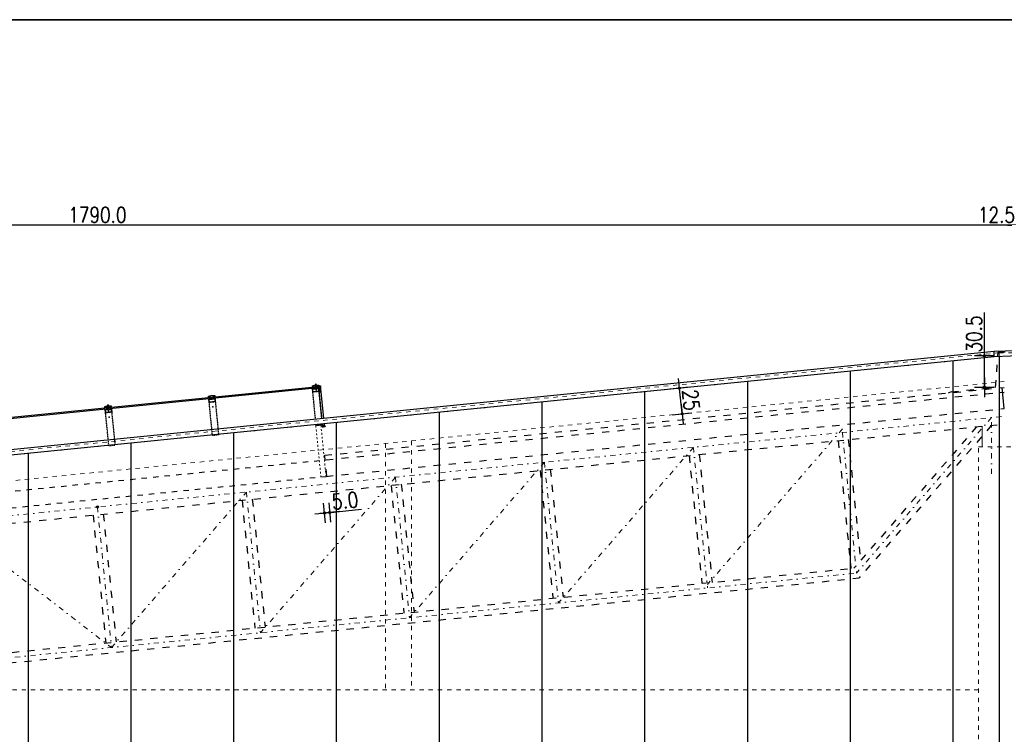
# Model space of a CAD drawing. Header units: millimetres. Extents: x 22865 to 60762, y -18816 to 15611.
# Tile 82 of 256: x 29866 to 30824, y 3631 to 4326. Entities that reach past the tile are written whole.
import ezdxf

# ---------------------------------------------------------------- set-up
doc = ezdxf.new("R2010")
doc.units = ezdxf.units.MM
for name, pattern in [('1_12', [3, 1, -1, 0, -1]), ('ACAD_ISO10W100', [18, 12, -3, 0, -3]), ('DASHED', [15, 7, -8]), ('DASHED2', [0.375, 0.25, -0.125])]:
    doc.linetypes.add(name, pattern=pattern)
for name, color, linetype in [('18', 1, 'Continuous'), ('18lp', 1, 'DASHED2'), ('25', 2, 'Continuous'), ('bramy przemyslowe', 5, 'Continuous'), ('Hatch', 8, 'Continuous'), ('ocieplenie-welna', 240, 'Continuous'), ('plyty warstwowe PIR', 200, 'Continuous'), ('RAMLA', 2, 'Continuous'), ('SCIANY+ELEM-NIEWIDOCZNE', 250, 'DASHED'), ('widokowa', 2, 'Continuous'), ('WYMIARY', 6, 'Continuous')]:
    doc.layers.add(name, color=color, linetype=linetype)
doc.layers.add('CIENKA', color=1, linetype='Continuous', lineweight=13)
doc.layers.add('projekt', color=6, linetype='Continuous', lineweight=9)
doc.layers.add('OSIE SCIAN', color=151, linetype='Continuous', lineweight=18, plot=False)
doc.styles.add('1-100', font='simplex.shx', dxfattribs={"width": 0.8, "height": 15})
doc.dimstyles.new('1-100', dxfattribs={"dimscale": 0.5, "dimtxt": 100, "dimasz": 1, "dimexe": 0.18, "dimexo": 0.0625, "dimgap": 5, "dimtad": 1, "dimdec": 1, "dimzin": 0, "dimdsep": 46, "dimtxsty": '1-100', "dimblk1": 'K', "dimblk2": 'K', "dimsah": 1, "dimcen": 0.09, "dimse1": 1, "dimse2": 1, "dimadec": 0, "dimazin": 0, "dimtfac": 1, "dimtdec": 1, "dimtofl": 0, "dimtmove": 0, "dimatfit": 3, "dimldrblk": 'K', "dimfxl": 0, "dimtolj": 1, "dimtzin": 0, "dimarcsym": 0})

# ---------------------------------------------------------------- blocks, each defined once
blk = doc.blocks.new('K')
for p, q in [((-19.1, 0), (19.1, 0)), ((0, -19.1), (0, 19.1))]:
    blk.add_line(p, q)
blk.add_circle((0, 0), 2.02)
blk = doc.blocks.new('*D1295')
at = {"layer": 'WYMIARY', "color": 0, "lineweight": -2}
blk.add_line((30836.31, 4126.45), (29047.31, 4126.45), dxfattribs=at)
at = {"layer": 'WYMIARY', "color": 0, "linetype": 'ByBlock', "lineweight": -2, "xscale": 0.5, "yscale": 0.5, "zscale": 0.5, "rotation": 180}
blk.add_blockref('K', (29046.81, 4126.45), dxfattribs=at)
at = {"layer": 'WYMIARY', "color": 0, "linetype": 'ByBlock', "lineweight": -2, "xscale": 0.5, "yscale": 0.5, "zscale": 0.5}
blk.add_blockref('K', (30836.81, 4126.45), dxfattribs=at)
at = {"layer": 'WYMIARY', "color": 0, "ltscale": 0.2, "insert": (29941.81, 4136.45), "char_height": 15, "attachment_point": 5, "style": '1-100'}
blk.add_mtext('\\A1;1790.0', dxfattribs=at)
blk = doc.blocks.new('*D1296')
at = {"layer": 'WYMIARY', "color": 0, "lineweight": -2}
for p, q in [((30836.81, 4126.45), (30797.02, 4126.45)), ((30837.31, 4126.45), (30848.81, 4126.45))]:
    blk.add_line(p, q, dxfattribs=at)
at = {"layer": 'WYMIARY', "color": 0, "linetype": 'ByBlock', "lineweight": -2, "xscale": 0.5, "yscale": 0.5, "zscale": 0.5, "rotation": 180}
blk.add_blockref('K', (30836.81, 4126.45), dxfattribs=at)
at = {"layer": 'WYMIARY', "color": 0, "linetype": 'ByBlock', "lineweight": -2, "xscale": 0.5, "yscale": 0.5, "zscale": 0.5}
blk.add_blockref('K', (30849.31, 4126.45), dxfattribs=at)
at = {"layer": 'WYMIARY', "color": 0, "ltscale": 0.2, "insert": (30816.66, 4136.45), "char_height": 15, "attachment_point": 5, "style": '1-100'}
blk.add_mtext('\\A1;12.5', dxfattribs=at)
blk = doc.blocks.new('ŚRUBASAMOGWINT63')
for p, q in [((-8, 2.5), (8, 2.5)), ((-8, 2.5), (-8, 1.5)), ((-8, 1.5), (8, 1.5)), ((7.2, 1.5), (-7.2, 1.5)), ((-7.2, 1.5), (-7.1, 0)), ((-7.1, 0), (7.1, 0)), ((-3, 0), (-3, -44.7)), ((3, -44.1), (3, 0)), ((7.1, 0), (7.2, 1.5)), ((8, 1.5), (8, 2.5)), ((-3.7, -1.6), (3.7, -0.8)), ((-3.7, -3.4), (3.7, -2.6)), ((-3.7, -5.2), (3.7, -4.4)), ((-3.7, -7), (3.7, -6.2)), ((-3.7, -8.8), (3.7, -8)), ((-3.7, -10.6), (3.7, -9.8)), ((-3.7, -12.4), (3.7, -11.6)), ((-3.7, -14.2), (3.7, -13.4)), ((-3.7, -16), (3.7, -15.2)), ((-3.7, -17.8), (3.7, -17)), ((-3.7, -17.8), (3.7, -17)), ((-3.7, -19.6), (3.7, -18.8)), ((-3.7, -19.6), (3.7, -18.8)), ((-3.7, -21.4), (3.7, -20.6)), ((-3.7, -21.4), (3.7, -20.6)), ((-3.7, -23.2), (3.7, -22.4)), ((-3.7, -23.2), (3.7, -22.4)), ((-3.7, -25), (3.7, -24.2)), ((-3.7, -25), (3.7, -24.2)), ((-3.7, -26.8), (3.7, -26)), ((-3.7, -26.8), (3.7, -26)), ((-3.7, -28.6), (3.7, -27.8)), ((-3.7, -28.6), (3.7, -27.8)), ((-3.7, -30.4), (3.7, -29.6)), ((-3.7, -30.4), (3.7, -29.6)), ((-3.7, -32.2), (3.7, -31.4)), ((-3.7, -32.2), (3.7, -31.4)), ((-3.7, -34), (3.7, -33.2)), ((-3.7, -35.8), (3.7, -35)), ((-3.7, -37.6), (3.7, -36.8)), ((-3.7, -39.4), (3.7, -38.6)), ((-3.7, -41.2), (3.7, -40.4)), ((-3.7, -43), (3.7, -42.2)), ((-3.7, -44.8), (3.7, -44)), ((-3, -44.7), (-2, -46.5)), ((-2, -46.5), (2, -46.5)), ((3, -44.1), (2, -46.5))]:
    blk.add_line(p, q)
at = {"linetype": 'ACAD_ISO10W100'}
for p, q in [((-4.5, 7.5), (-4.5, 4.5)), ((-4.5, 4.5), (4.5, 4.5)), ((3.5, 8.5), (-3.5, 8.5)), ((-2.5, 7.5), (-2.5, 4.5)), ((0, 11.3), (0, -47)), ((2.5, 4.5), (2.5, 7.5)), ((4.5, 4.5), (4.5, 7.5))]:
    blk.add_line(p, q, dxfattribs=at)
blk.add_lwpolyline([(-6, 3.5), (6, 3.5), (6, 4.5), (-6, 4.5)], close=True)
blk.add_lwpolyline([(3, 3.4), (3, 3.5), (-3, 3.5), (-3, 3.4)])
for centre, radius, start, end in [((0, -29), 32.5, 75.74997, 104.25003), ((-3.5, 7.5), 1, 1.72439, 178.27561), ((0, 4.8), 3.71, 47.57364, 132.42636), ((3.5, 7.5), 1, 1.72439, 178.27561)]:
    blk.add_arc(centre, radius, start, end)
blk = doc.blocks.new('*D1310')
at = {"layer": 'WYMIARY', "color": 0, "lineweight": -2}
for p, q in [((30162.33, 3846.34), (30161.83, 3846.29)), ((30168.3, 3846.93), (30198.79, 3849.98))]:
    blk.add_line(p, q, dxfattribs=at)
at = {"layer": 'WYMIARY', "color": 0, "linetype": 'ByBlock', "lineweight": -2, "xscale": 0.5, "yscale": 0.5, "zscale": 0.5}
for p, rotation in [((30162.82, 3846.39), 5.710593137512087), ((30167.8, 3846.88), 185.7105931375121)]:
    blk.add_blockref('K', p, dxfattribs=dict(at, rotation=rotation))
at = {"layer": 'WYMIARY', "color": 0, "ltscale": 0.2, "insert": (30182.8, 3858.43), "char_height": 15, "attachment_point": 5, "rotation": 5.71059, "style": '1-100'}
blk.add_mtext('\\A1;5.0', dxfattribs=at)
blk = doc.blocks.new('*D1522')
at = {"layer": 'WYMIARY', "color": 0, "lineweight": -2}
for p, q in [((30804.89, 3999.31), (30804.89, 4041.38)), ((30804.89, 3969.26), (30804.89, 3998.81))]:
    blk.add_line(p, q, dxfattribs=at)
at = {"layer": 'WYMIARY', "color": 0, "linetype": 'ByBlock', "lineweight": -2, "xscale": 0.5, "yscale": 0.5, "zscale": 0.5}
for p, rotation in [((30804.89, 3999.31), 90), ((30804.89, 3968.76), 270)]:
    blk.add_blockref('K', p, dxfattribs=dict(at, rotation=rotation))
at = {"layer": 'WYMIARY', "color": 0, "ltscale": 0.2, "insert": (30794.89, 4020.6), "char_height": 15, "attachment_point": 5, "rotation": 90, "style": '1-100'}
blk.add_mtext('\\A1;30.5', dxfattribs=at)
blk = doc.blocks.new('*D1793')
at = {"layer": 'WYMIARY', "color": 0, "lineweight": -2}
blk.add_line((30510.7, 3943.45), (30508.31, 3967.31), dxfattribs=at)
at = {"layer": 'WYMIARY', "color": 0, "linetype": 'ByBlock', "lineweight": -2, "xscale": 0.5, "yscale": 0.5, "zscale": 0.5}
for p, rotation in [((30508.26, 3967.81), 95.71059313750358), ((30510.75, 3942.95), 275.7105931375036)]:
    blk.add_blockref('K', p, dxfattribs=dict(at, rotation=rotation))
at = {"layer": 'WYMIARY', "color": 0, "ltscale": 0.2, "insert": (30519.46, 3956.37), "char_height": 15, "attachment_point": 5, "rotation": 275.71059, "style": '1-100'}
blk.add_mtext('\\A1;25', dxfattribs=at)

msp = doc.modelspace()

# ---------------------------------------------------------------- hatches: boundary and pattern name
at = {"layer": 'Hatch'}
h = msp.add_hatch(color=256, dxfattribs=at)
h.paths.add_polyline_path([(30151.81, 3969.83, -1), (30151.87, 3969.83), (30151.9, 3969.56, -1), (30151.84, 3969.56)], flags=16)
h.paths.add_polyline_path([(30151.1, 3969.73), (30151.12, 3969.73, -0.321406), (30151.17, 3969.7), (30151.26, 3969.51, 0.321406), (30151.31, 3969.49), (30151.33, 3969.49, 0.264673), (30151.37, 3969.47), (30151.72, 3969.5), (30151.72, 3969.53, 0.380796), (30151.76, 3969.58), (30151.74, 3969.71), (30151.64, 3969.7), (30151.67, 3969.78, -0.198912), (30151.68, 3969.82), (30151.79, 3969.96, -0.414214), (30151.86, 3969.96), (30152, 3969.85, -0.198912), (30152.02, 3969.82), (30152.07, 3969.74), (30151.96, 3969.73), (30151.97, 3969.6, 0.331936), (30152.01, 3969.56), (30152.02, 3969.53), (30152.37, 3969.57, 0.264673), (30152.41, 3969.6), (30152.42, 3969.6, -0.414214), (30152.47, 3969.55), (30152.48, 3969.42, -0.198912), (30152.47, 3969.39), (30152.35, 3969.24, -0.048615), (30152.34, 3969.22), (30152.22, 3969.21), (30152.3, 3969.3, 0.668179), (30152.25, 3969.38), (30152.01, 3969.36, 0.198912), (30151.98, 3969.34), (30151.86, 3969.19, -0.081015), (30151.85, 3969.17), (30151.73, 3969.16), (30151.8, 3969.25, 0.668179), (30151.76, 3969.33), (30151.31, 3969.29, 0.198912), (30151.28, 3969.27), (30151.04, 3969.07)])
h.paths.add_polyline_path([(30151.73, 3969.16), (30151.85, 3969.17, -0.222462), (30151.8, 3969.14), (30151.7, 3969.13)])
h.paths.add_polyline_path([(30152.22, 3969.21), (30152.34, 3969.22, -0.096078), (30152.29, 3969.19), (30152.2, 3969.18)])
h.paths.add_polyline_path([(30151.33, 3969.49), (30151.71, 3969.53, 0.028865), (30151.72, 3969.53), (30151.72, 3969.5), (30151.37, 3969.47, -0.264673)], flags=16)
h.paths.add_polyline_path([(30152.01, 3969.56, 0.072333), (30152.03, 3969.56), (30152.41, 3969.6, -0.264673), (30152.37, 3969.57), (30152.02, 3969.53)], flags=16)
h = msp.add_hatch(dxfattribs=at)
h.set_pattern_fill('ANSI31', color=256, angle=185.71059, style=0)
h.set_pattern_definition([(39.289407, (33041.14407, 1997.84454), (-0.079154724, 0.0967446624), [])])
h.paths.add_polyline_path([(30151.1, 3967.17), (30151.97, 3967.25), (30154.23, 3967.48), (30154.25, 3967.28), (30151.32, 3966.99), (30151.58, 3964.4), (30157.15, 3964.96), (30156.89, 3967.54), (30154.85, 3967.34), (30154.83, 3967.54), (30157.07, 3967.76), (30157.37, 3964.78), (30151.4, 3964.18)])
h = msp.add_hatch(color=256, dxfattribs=at)
h.paths.add_polyline_path([(30151.97, 3967.25, 0.694555), (30151.11, 3967.17)])
h.paths.add_polyline_path([(30151.76, 3967.33), (30151.3, 3967.29, -0.437036)], flags=16)
h = msp.add_hatch(dxfattribs=at)
h.set_pattern_fill('ANSI31', color=256, scale=1.2, angle=185.71059, style=0)
h.set_pattern_definition([(39.289407, (33041.14407, 1997.84454), (-0.0949856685, 0.116093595), [])])
h.paths.add_polyline_path([(30152.39, 3970.22, 0.375902), (30152.36, 3970.17), (30152.41, 3969.62, -0.134766), (30152.41, 3969.6), (30152.03, 3969.56, -0.072333), (30152.01, 3969.56), (30152, 3969.73), (30152.15, 3969.75, 0.414214), (30152.19, 3969.8), (30152.16, 3970.11, 0.453592), (30152.1, 3970.15), (30151.51, 3970.01, 0.375902), (30151.47, 3969.96), (30151.5, 3969.73, 0.414214), (30151.55, 3969.69), (30151.7, 3969.7), (30151.72, 3969.53, -0.028865), (30151.71, 3969.53), (30151.33, 3969.49, -0.134766), (30151.32, 3969.51), (30151.26, 3970.12, -0.375902), (30151.29, 3970.17), (30153.46, 3970.68), (30153.91, 3970.73), (30153.93, 3970.53), (30153.51, 3970.49)])
h.paths.add_polyline_path([(30157.18, 3970.76, -0.375902), (30157.23, 3970.71), (30157.27, 3970.24), (30156.88, 3970.2, -0.028865), (30156.87, 3970.2), (30156.87, 3970.22), (30157.02, 3970.23, 0.414214), (30157.07, 3970.29), (30157.04, 3970.52, 0.375902), (30157, 3970.56), (30156.76, 3970.57), (30156.71, 3970.61, 0.414214), (30156.64, 3970.6), (30156.62, 3970.58), (30156.39, 3970.58, 0.453592), (30156.34, 3970.53), (30156.37, 3970.22, 0.414214), (30156.43, 3970.17), (30156.57, 3970.19), (30156.58, 3970.18, -0.072333), (30156.56, 3970.17), (30156.18, 3970.13), (30156.14, 3970.55, 0.375902), (30156.09, 3970.59), (30154.95, 3970.63), (30154.52, 3970.59), (30154.51, 3970.79), (30154.95, 3970.83)])
h = msp.add_hatch(color=256, dxfattribs=at)
h.paths.add_polyline_path([(30153.47, 3970.83), (30154.19, 3970.91), (30154.21, 3970.76), (30153.5, 3970.69)])
h.paths.add_polyline_path([(30154.19, 3970.91), (30154.91, 3970.98), (30154.91, 3970.83), (30154.51, 3970.79), (30154.21, 3970.76)])
h = msp.add_hatch(dxfattribs=at)
h.set_pattern_fill('ANSI31', color=256, angle=95.71059, style=0)
h.set_pattern_definition([(129.289407, (32808.86546, 2212.42125), (-0.0967446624, -0.079154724), [])])
h.paths.add_polyline_path([(30154.87, 3969.61), (30158.85, 3970.01), (30159.05, 3968.02), (30158.85, 3968), (30158.67, 3969.79), (30154.89, 3969.41)])
h = msp.add_hatch(dxfattribs=at)
h.set_pattern_fill('ANSI32', color=256, scale=0.1, angle=95.71059, style=0)
h.set_pattern_definition([(129.289407, (25524.1985, 339.2284), (-0.73719433, -0.603159), []), (129.289407, (25524.2432, 339.6752), (-0.73719433, -0.603159), [])])
h.paths.add_polyline_path([(30154.98, 3969.42), (30156.87, 3969.61), (30157.03, 3968.06), (30155.14, 3967.87)])
h = msp.add_hatch(color=256, dxfattribs=at)
h.paths.add_polyline_path([(30156.72, 3970.48, 1), (30156.66, 3970.47), (30156.69, 3970.21, 1), (30156.75, 3970.21)], flags=16)
h.paths.add_polyline_path([(30157.44, 3970.53), (30157.42, 3970.52, 0.321406), (30157.37, 3970.49), (30157.33, 3970.28, -0.321406), (30157.28, 3970.24), (30157.27, 3970.24, -0.264673), (30157.23, 3970.21), (30156.88, 3970.18), (30156.87, 3970.2, -0.380796), (30156.83, 3970.25), (30156.81, 3970.37), (30156.92, 3970.38), (30156.87, 3970.47, 0.198912), (30156.85, 3970.5), (30156.71, 3970.61, 0.414214), (30156.64, 3970.6), (30156.53, 3970.47, 0.198912), (30156.52, 3970.43), (30156.49, 3970.34), (30156.59, 3970.35), (30156.61, 3970.23, -0.331936), (30156.58, 3970.18), (30156.58, 3970.15), (30156.23, 3970.12, -0.264673), (30156.19, 3970.14), (30156.17, 3970.13, 0.414214), (30156.13, 3970.08), (30156.14, 3969.95, 0.198912), (30156.16, 3969.92), (30156.31, 3969.8, 0.048615), (30156.33, 3969.78), (30156.44, 3969.79), (30156.35, 3969.86, -0.668179), (30156.38, 3969.95), (30156.62, 3969.98, -0.198912), (30156.66, 3969.97), (30156.81, 3969.85, 0.081015), (30156.82, 3969.83), (30156.94, 3969.84), (30156.85, 3969.91, -0.668179), (30156.87, 3970), (30157.32, 3970.05, -0.198912), (30157.35, 3970.04), (30157.63, 3969.89)])
h.paths.add_polyline_path([(30156.94, 3969.84), (30156.82, 3969.83, 0.222462), (30156.87, 3969.81), (30156.97, 3969.82)])
h.paths.add_polyline_path([(30156.44, 3969.79), (30156.33, 3969.78, 0.096078), (30156.38, 3969.76), (30156.47, 3969.77)])
h.paths.add_polyline_path([(30157.27, 3970.24), (30156.88, 3970.2, -0.028865), (30156.87, 3970.2), (30156.88, 3970.18), (30157.23, 3970.21, 0.264673)], flags=16)
h.paths.add_polyline_path([(30156.58, 3970.18, -0.072333), (30156.56, 3970.17), (30156.19, 3970.14, 0.264673), (30156.23, 3970.12), (30156.58, 3970.15)], flags=16)
h = msp.add_hatch(color=256, dxfattribs=at)
h.paths.add_polyline_path([(30156.2, 3967.68, -0.694555), (30157.06, 3967.76)])
h.paths.add_polyline_path([(30156.39, 3967.8), (30156.85, 3967.84, 0.437036)], flags=16)
msp.add_hatch(color=256, dxfattribs=at).paths.add_polyline_path([(30158.85, 3968), (30159.05, 3968.02, -0.410096), (30158.87, 3967.8)])
h = msp.add_hatch(dxfattribs=at)
h.set_pattern_fill('ANSI31', color=256, angle=185.71059, style=0)
h.set_pattern_definition([(39.289407, (33141.98113, 1987.76084), (-0.0791547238, 0.0967446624), [])])
h.paths.add_polyline_path([(30050.26, 3957.08), (30051.13, 3957.17), (30053.4, 3957.4), (30053.42, 3957.2), (30050.48, 3956.9), (30050.74, 3954.32), (30056.31, 3954.87), (30056.05, 3957.46), (30054.01, 3957.26), (30053.99, 3957.46), (30056.23, 3957.68), (30056.53, 3954.69), (30050.56, 3954.1)])
h = msp.add_hatch(dxfattribs=at)
h.set_pattern_fill('ANSI31', color=256, angle=185.71059, style=0)
h.set_pattern_definition([(39.289407, (33242.8182, 1977.67713), (-0.0791547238, 0.0967446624), [])])
h.paths.add_polyline_path([(29949.42, 3947), (29950.29, 3947.09), (29952.56, 3947.31), (29952.58, 3947.11), (29949.64, 3946.82), (29949.9, 3944.23), (29955.47, 3944.79), (29955.22, 3947.38), (29953.18, 3947.17), (29953.16, 3947.37), (29955.39, 3947.6), (29955.69, 3944.61), (29949.72, 3944.01)])

# ---------------------------------------------------------------- linework, layer by layer
at = {"color": 2}
msp.add_line((29951.81, 3950.32), (29952.4, 3950.38), dxfattribs=at)
at = {"color": 251}
for p in [(30054.01, 3949.72), (30054.01, 3949.72), (29953.18, 3939.64), (29953.18, 3939.64), (29953.18, 3939.64), (29953.18, 3939.64)]:
    msp.add_point(p, dxfattribs=at)
at = {"color": 2}
for p in [(30054.01, 3949.72), (29953.18, 3939.64), (29953.18, 3939.64)]:
    msp.add_point(p, dxfattribs=at)
at = {"layer": '18'}
for p, q in [((30814.31, 4003.81), (30864.31, 4005.48)), ((30161.8, 3938.56), (30814.31, 4003.81)), ((30162.29, 3933.61), (30814.31, 3998.81)), ((30814.31, 3998.81), (30814.31, 4003.81)), ((30814.31, 3998.81), (30864.31, 4000.47)), ((29019.31, 3824.31), (30161.8, 3938.56)), ((29019.31, 3819.31), (30162.29, 3933.61)), ((30160.61, 3932.37), (30154.64, 3931.78))]:
    msp.add_line(p, q, dxfattribs=at)
at = {"layer": '18lp', "ltscale": 0.7}
for points in [[(30053.2, 3927.7), (30050.23, 3957.38)], [(30056.2, 3957.98), (30059.17, 3928.3)], [(30154.04, 3937.78), (30151.4, 3964.18)], [(30157.37, 3964.78), (30160.01, 3938.38)], [(29955.36, 3947.89), (29958.33, 3918.21)], [(29952.36, 3917.62), (29949.39, 3947.3)], [(30160.5, 3933.43), (30160.61, 3932.37), (30154.64, 3931.78), (30154.53, 3932.83)]]:
    msp.add_lwpolyline(points, dxfattribs=at)
at = {"layer": '18lp', "color": 250, "ltscale": 5}
for points in [[(30059.17, 3928.3), (30059.77, 3922.33), (30053.8, 3921.73), (30053.2, 3927.7)], [(29958.38, 3917.71), (29958.93, 3912.25), (29952.96, 3911.65), (29952.41, 3917.12)]]:
    msp.add_lwpolyline(points, dxfattribs=at)
at = {"layer": '25'}
msp.add_line((30159.31, 3881.56), (30164.28, 3882.06), dxfattribs=at)
at = {"layer": 'bramy przemyslowe', "color": 3, "ltscale": 0.2}
msp.add_lwpolyline([(32092.41, 4326.45), (27011.58, 4326.45), (27011.58, 1486.45), (32092.41, 1486.45)], close=True, dxfattribs=at)
at = {"layer": 'CIENKA', "color": 9}
msp.add_line((30802.81, 3910.81), (30802.81, 3930.93), dxfattribs=at)
at = {"layer": 'Hatch'}
for p, q in [((30151.11, 3967.17), (30151.97, 3967.25)), ((30151.2, 3967.28), (30151.86, 3967.34)), ((30157.06, 3967.76), (30156.2, 3967.68)), ((30156.95, 3967.85), (30156.29, 3967.79)), ((30161.32, 3930.51), (30161.48, 3930.38)), ((30161.49, 3930.53), (30161.66, 3930.4)), ((30161.67, 3930.55), (30161.83, 3930.41)), ((30161.84, 3930.57), (30162.01, 3930.43)), ((30162.02, 3930.58), (30162.18, 3930.45)), ((30162.19, 3930.6), (30162.36, 3930.47))]:
    msp.add_line(p, q, dxfattribs=at)
at = {"layer": 'Hatch', "linetype": 'Continuous'}
for p, q in [((30157.13, 3969.2), (30157.43, 3969.58)), ((30157.2, 3968.5), (30158.14, 3969.65)), ((30157.23, 3968.14), (30158.49, 3969.68)), ((30157.3, 3967.44), (30158.73, 3969.19)), ((30157.34, 3967.09), (30158.77, 3968.84)), ((30157.41, 3966.38), (30158.84, 3968.13)), ((30157.44, 3966.03), (30158.88, 3967.78)), ((30157.51, 3965.33), (30158.95, 3967.08)), ((30157.55, 3964.98), (30158.98, 3966.73)), ((30157.62, 3964.27), (30159.05, 3966.03)), ((30157.65, 3963.92), (30159.09, 3965.67)), ((30158.35, 3963.99), (30159.16, 3964.97)), ((30158.7, 3964.02), (30159.19, 3964.62)), ((30162.28, 3931.31), (30162.5, 3931.57))]:
    msp.add_line(p, q, dxfattribs=at)
at = {"layer": 'Hatch', "color": 6}
for points in [[(29646.74, 3918.6), (30153.71, 3969.3), (30153.87, 3967.74), (29646.68, 3917.02)], [(30157.65, 3963.92), (30157.09, 3969.54), (30158.68, 3969.7), (30159.25, 3964.07)], [(30160.21, 3938.4), (30157.65, 3963.92)], [(30159.25, 3964.07), (30161.8, 3938.56)], [(30162.29, 3933.61), (30162.52, 3931.34), (30160.93, 3931.18), (30160.7, 3933.45)]]:
    msp.add_lwpolyline(points, dxfattribs=at)
at = {"layer": 'Hatch'}
for points in [[(30152.03, 3969.56), (30152.42, 3969.6, -0.414214), (30152.47, 3969.55), (30152.48, 3969.42, -0.198912), (30152.47, 3969.39), (30152.35, 3969.24, -0.145371), (30152.29, 3969.19), (30152.2, 3969.18), (30152.3, 3969.3, 0.668179), (30152.25, 3969.38), (30152.01, 3969.36, 0.198912), (30151.98, 3969.34), (30151.86, 3969.19, -0.319425), (30151.8, 3969.14), (30151.7, 3969.13), (30151.8, 3969.25, 0.668179), (30151.76, 3969.33), (30151.31, 3969.29, 0.198912), (30151.28, 3969.27), (30151.04, 3969.07), (30151.1, 3969.73), (30151.12, 3969.73, -0.321406), (30151.17, 3969.7), (30151.26, 3969.51, 0.321406), (30151.31, 3969.49), (30151.71, 3969.53, 0.414214), (30151.76, 3969.58), (30151.74, 3969.71), (30151.64, 3969.7), (30151.67, 3969.78, -0.198912), (30151.68, 3969.82), (30151.79, 3969.96, -0.414214), (30151.86, 3969.96), (30152, 3969.85, -0.198912), (30152.02, 3969.82), (30152.07, 3969.74), (30151.96, 3969.73), (30151.97, 3969.6, 0.414214)], [(30151.81, 3969.83, -1), (30151.87, 3969.83), (30151.87, 3969.83), (30151.9, 3969.56, -1), (30151.84, 3969.56)], [(30156.56, 3970.17), (30156.17, 3970.13, 0.414214), (30156.13, 3970.08), (30156.14, 3969.95, 0.198912), (30156.16, 3969.92), (30156.31, 3969.8, 0.145371), (30156.38, 3969.76), (30156.47, 3969.77), (30156.35, 3969.86, -0.668179), (30156.38, 3969.95), (30156.62, 3969.98, -0.198912), (30156.66, 3969.97), (30156.81, 3969.85, 0.319425), (30156.87, 3969.81), (30156.97, 3969.82), (30156.85, 3969.91, -0.668179), (30156.87, 3970), (30157.32, 3970.05, -0.198912), (30157.35, 3970.04), (30157.63, 3969.89), (30157.44, 3970.53), (30157.42, 3970.52, 0.321406), (30157.37, 3970.49), (30157.33, 3970.28, -0.321406), (30157.28, 3970.24), (30156.88, 3970.2, -0.414214), (30156.83, 3970.25), (30156.81, 3970.37), (30156.92, 3970.38), (30156.87, 3970.47, 0.198912), (30156.85, 3970.5), (30156.71, 3970.61, 0.414214), (30156.64, 3970.6), (30156.53, 3970.47, 0.198912), (30156.52, 3970.43), (30156.49, 3970.34), (30156.59, 3970.35), (30156.61, 3970.23, -0.414214)], [(30156.72, 3970.48, 1), (30156.66, 3970.47), (30156.66, 3970.47), (30156.69, 3970.21, 1), (30156.75, 3970.21)], [(30050.74, 3959.43), (30051.13, 3959.47, -0.414214), (30051.19, 3959.42), (30051.2, 3959.29, -0.198912), (30051.19, 3959.26), (30051.07, 3959.11, -0.145371), (30051.01, 3959.06), (30050.92, 3959.05), (30051.01, 3959.17, 0.668179), (30050.97, 3959.25), (30050.73, 3959.23, 0.198912), (30050.69, 3959.21), (30050.57, 3959.06, -0.319425), (30050.51, 3959.01), (30050.42, 3959), (30050.52, 3959.12, 0.668179), (30050.47, 3959.2), (30050.03, 3959.16, 0.198912), (30049.99, 3959.14), (30049.75, 3958.94), (30049.82, 3959.6), (30049.84, 3959.6, -0.321406), (30049.89, 3959.58), (30049.97, 3959.39, 0.321406), (30050.02, 3959.36), (30050.43, 3959.4, 0.414214), (30050.47, 3959.45), (30050.46, 3959.58), (30050.35, 3959.57), (30050.38, 3959.66, -0.198912), (30050.4, 3959.69), (30050.51, 3959.83, -0.414214), (30050.58, 3959.84), (30050.72, 3959.72, -0.198912), (30050.73, 3959.69), (30050.78, 3959.61), (30050.68, 3959.6), (30050.69, 3959.47, 0.414214)], [(30050.53, 3959.7, -1), (30050.59, 3959.7), (30050.59, 3959.7), (30050.61, 3959.44, -1), (30050.55, 3959.43)], [(30055.3, 3959.85), (30054.91, 3959.81, 0.414214), (30054.86, 3959.75), (30054.88, 3959.62, 0.198912), (30054.9, 3959.59), (30055.04, 3959.47, 0.145371), (30055.11, 3959.43), (30055.2, 3959.44), (30055.09, 3959.54, -0.668179), (30055.11, 3959.63), (30055.36, 3959.65, -0.198912), (30055.39, 3959.64), (30055.54, 3959.52, 0.319425), (30055.61, 3959.48), (30055.7, 3959.49), (30055.58, 3959.59, -0.668179), (30055.61, 3959.68), (30056.05, 3959.72, -0.198912), (30056.09, 3959.71), (30056.37, 3959.56), (30056.17, 3960.2), (30056.15, 3960.2, 0.321406), (30056.11, 3960.16), (30056.06, 3959.96, -0.321406), (30056.02, 3959.92), (30055.62, 3959.88, -0.414214), (30055.56, 3959.92), (30055.55, 3960.05), (30055.65, 3960.06), (30055.6, 3960.14, 0.198912), (30055.59, 3960.17), (30055.45, 3960.28, 0.414214), (30055.38, 3960.28), (30055.27, 3960.14, 0.198912), (30055.26, 3960.1), (30055.22, 3960.01), (30055.33, 3960.02), (30055.34, 3959.9, -0.414214)], [(30055.44, 3960.35, 1), (30055.38, 3960.34), (30055.38, 3960.34), (30055.4, 3960.08, 1), (30055.46, 3960.08)], [(29949.91, 3949.35), (29950.3, 3949.38, -0.414214), (29950.35, 3949.34), (29950.36, 3949.21, -0.198912), (29950.35, 3949.17), (29950.23, 3949.03, -0.145371), (29950.17, 3948.98), (29950.08, 3948.97), (29950.18, 3949.09, 0.668179), (29950.13, 3949.17), (29949.89, 3949.14, 0.198912), (29949.85, 3949.12), (29949.73, 3948.98, -0.319425), (29949.67, 3948.93), (29949.58, 3948.92), (29949.68, 3949.04, 0.668179), (29949.63, 3949.12), (29949.19, 3949.07, 0.198912), (29949.16, 3949.06), (29948.91, 3948.86), (29948.98, 3949.52), (29949, 3949.52, -0.321406), (29949.05, 3949.49), (29949.14, 3949.3, 0.321406), (29949.19, 3949.27), (29949.59, 3949.31, 0.414214), (29949.63, 3949.37), (29949.62, 3949.49), (29949.52, 3949.48), (29949.55, 3949.57, -0.198912), (29949.56, 3949.61), (29949.67, 3949.75, -0.414214), (29949.74, 3949.75), (29949.88, 3949.64, -0.198912), (29949.9, 3949.61), (29949.94, 3949.53), (29949.84, 3949.52), (29949.85, 3949.39, 0.414214)], [(29949.69, 3949.61, -1), (29949.75, 3949.62), (29949.75, 3949.62), (29949.78, 3949.35, -1), (29949.72, 3949.35)], [(29954.46, 3949.76), (29954.07, 3949.72, 0.414214), (29954.03, 3949.67), (29954.04, 3949.54, 0.198912), (29954.06, 3949.51), (29954.21, 3949.38, 0.145371), (29954.27, 3949.35), (29954.37, 3949.36), (29954.25, 3949.45, -0.668179), (29954.27, 3949.54), (29954.52, 3949.57, -0.198912), (29954.56, 3949.56), (29954.7, 3949.43, 0.319425), (29954.77, 3949.4), (29954.86, 3949.41), (29954.75, 3949.5, -0.668179), (29954.77, 3949.59), (29955.22, 3949.64, -0.198912), (29955.25, 3949.63), (29955.53, 3949.48), (29955.34, 3950.12), (29955.31, 3950.11, 0.321406), (29955.27, 3950.07), (29955.22, 3949.87, -0.321406), (29955.18, 3949.83), (29954.78, 3949.79, -0.414214), (29954.72, 3949.84), (29954.71, 3949.96), (29954.82, 3949.97), (29954.77, 3950.05, 0.198912), (29954.75, 3950.09), (29954.61, 3950.2, 0.414214), (29954.54, 3950.19), (29954.43, 3950.06, 0.198912), (29954.42, 3950.02), (29954.39, 3949.93), (29954.49, 3949.94), (29954.5, 3949.82, -0.414214)], [(29954.6, 3950.27, 1), (29954.54, 3950.26), (29954.54, 3950.26), (29954.57, 3949.99, 1), (29954.63, 3950)]]:
    msp.add_lwpolyline(points, format="xyb", close=True, dxfattribs=at)
at = {"layer": 'Hatch', "color": 2}
for points in [[(30154.83, 3967.54), (30157.07, 3967.76), (30157.37, 3964.78), (30151.4, 3964.18), (30151.1, 3967.17), (30154.23, 3967.48)], [(30154.85, 3967.34), (30156.89, 3967.54), (30157.15, 3964.96), (30151.58, 3964.4), (30151.32, 3966.99), (30154.25, 3967.28)], [(30053.4, 3957.4), (30056.23, 3957.68), (30056.53, 3954.69), (30050.56, 3954.1), (30050.26, 3957.08), (30053.4, 3957.4)], [(30053.42, 3957.2), (30056.05, 3957.46), (30056.31, 3954.87), (30050.74, 3954.32), (30050.48, 3956.9), (30053.42, 3957.2)], [(29953.16, 3947.37), (29955.39, 3947.6), (29955.69, 3944.61), (29949.72, 3944.01), (29949.42, 3947), (29952.56, 3947.31)], [(29953.18, 3947.17), (29955.22, 3947.38), (29955.47, 3944.79), (29949.9, 3944.23), (29949.64, 3946.82), (29952.58, 3947.11)]]:
    msp.add_lwpolyline(points, dxfattribs=at)
at = {"layer": 'Hatch'}
for points in [[(30153.93, 3970.53), (30153.51, 3970.49), (30152.39, 3970.22, 0.375902), (30152.36, 3970.17), (30152.41, 3969.62, -0.414214), (30152.37, 3969.57), (30152.02, 3969.53), (30152, 3969.73), (30152.15, 3969.75, 0.414214), (30152.19, 3969.8), (30152.16, 3970.11, 0.453592), (30152.1, 3970.15), (30151.51, 3970.01, 0.375902), (30151.47, 3969.96), (30151.5, 3969.73, 0.414214), (30151.55, 3969.69), (30151.7, 3969.7), (30151.72, 3969.5), (30151.37, 3969.47, -0.414214), (30151.32, 3969.51), (30151.26, 3970.12, -0.375902), (30151.29, 3970.17), (30153.46, 3970.68), (30153.91, 3970.73)], [(30154.51, 3970.79), (30154.95, 3970.83), (30157.18, 3970.76, -0.375902), (30157.23, 3970.71), (30157.29, 3970.11, -0.414214), (30157.24, 3970.05), (30156.89, 3970.02), (30156.87, 3970.22), (30157.02, 3970.23, 0.414214), (30157.07, 3970.29), (30157.04, 3970.52, 0.375902), (30157, 3970.56), (30156.39, 3970.58, 0.453592), (30156.34, 3970.53), (30156.37, 3970.22, 0.414214), (30156.43, 3970.17), (30156.57, 3970.19), (30156.59, 3969.99), (30156.25, 3969.96, -0.414214), (30156.19, 3970), (30156.14, 3970.55, 0.375902), (30156.09, 3970.59), (30154.95, 3970.63), (30154.52, 3970.59)], [(30052.64, 3960.4), (30052.22, 3960.36), (30051.11, 3960.1, 0.375902), (30051.07, 3960.04), (30051.13, 3959.49, -0.414214), (30051.08, 3959.44), (30050.73, 3959.4), (30050.71, 3959.6), (30050.86, 3959.62, 0.414214), (30050.91, 3959.67), (30050.88, 3959.98, 0.453592), (30050.81, 3960.03), (30050.23, 3959.89, 0.375902), (30050.19, 3959.83), (30050.21, 3959.6, 0.414214), (30050.26, 3959.56), (30050.41, 3959.57), (30050.43, 3959.37), (30050.09, 3959.34, -0.414214), (30050.03, 3959.38), (30049.97, 3959.99, -0.375902), (30050.01, 3960.04), (30052.18, 3960.55), (30052.62, 3960.6)], [(30052.62, 3960.6), (30053.67, 3960.7), (30055.89, 3960.63, -0.375902), (30055.94, 3960.58), (30056, 3959.98, -0.414214), (30055.96, 3959.93), (30055.61, 3959.89), (30055.59, 3960.09), (30055.74, 3960.11, 0.414214), (30055.78, 3960.16), (30055.76, 3960.39, 0.375902), (30055.71, 3960.43), (30055.11, 3960.45, 0.453592), (30055.05, 3960.4), (30055.09, 3960.09, 0.414214), (30055.14, 3960.05), (30055.29, 3960.06), (30055.31, 3959.86), (30054.96, 3959.83, -0.414214), (30054.91, 3959.87), (30054.85, 3960.42, 0.375902), (30054.8, 3960.46), (30053.66, 3960.5), (30052.64, 3960.4)], [(29951.81, 3950.32), (29951.38, 3950.27), (29950.27, 3950.01, 0.375902), (29950.23, 3949.96), (29950.29, 3949.41, -0.414214), (29950.24, 3949.35), (29949.9, 3949.32), (29949.88, 3949.52), (29950.02, 3949.53, 0.414214), (29950.07, 3949.59), (29950.04, 3949.9, 0.453592), (29949.98, 3949.94), (29949.39, 3949.8, 0.375902), (29949.35, 3949.75), (29949.37, 3949.52, 0.414214), (29949.43, 3949.47), (29949.58, 3949.49), (29949.6, 3949.29), (29949.25, 3949.26, -0.414214), (29949.19, 3949.3), (29949.13, 3949.9, -0.375902), (29949.17, 3949.96), (29951.34, 3950.47), (29951.79, 3950.51)], [(29952.38, 3950.57), (29952.83, 3950.62), (29955.06, 3950.55, -0.375902), (29955.1, 3950.5), (29955.16, 3949.9, -0.414214), (29955.12, 3949.84), (29954.77, 3949.81), (29954.75, 3950.01), (29954.9, 3950.02, 0.414214), (29954.95, 3950.08), (29954.92, 3950.31, 0.375902), (29954.87, 3950.35), (29954.27, 3950.37, 0.453592), (29954.22, 3950.32), (29954.25, 3950.01, 0.414214), (29954.3, 3949.96), (29954.45, 3949.98), (29954.47, 3949.78), (29954.12, 3949.74, -0.414214), (29954.07, 3949.79), (29954.01, 3950.34, 0.375902), (29953.97, 3950.38), (29952.82, 3950.42), (29952.4, 3950.38)], [(30161.63, 3930.75), (30161.03, 3930.69, -0.414214), (30160.97, 3930.73), (30160.94, 3931.08), (30161.14, 3931.1), (30161.13, 3931.2), (30160.93, 3931.18), (30160.83, 3932.17, 0.024922), (30160.83, 3932.18), (30160.74, 3932.62, 0.385314), (30160.68, 3932.66), (30160.67, 3932.66, 0.344151), (30160.62, 3932.62), (30160.6, 3932.46, 0.061321), (30160.6, 3932.45), (30160.79, 3930.51, 0.414214), (30160.85, 3930.47), (30161.65, 3930.55)], [(30161.65, 3930.55), (30162.79, 3930.66), (30163.29, 3930.71), (30163.83, 3930.77, 0.414214), (30163.88, 3930.82), (30163.86, 3931.02, 0.414214), (30163.8, 3931.06), (30163.77, 3931.06, 0.198912), (30163.74, 3931.04), (30163.68, 3930.97, -0.198912), (30163.64, 3930.95), (30163.29, 3930.91, -0.198912), (30163.25, 3930.92), (30162.74, 3931.34, -0.198912), (30162.72, 3931.38), (30162.57, 3932.8, 0.414214), (30162.52, 3932.85), (30162.47, 3932.84, 0.385314), (30162.42, 3932.79), (30162.42, 3932.34, 0.024922), (30162.42, 3932.33), (30162.52, 3931.34), (30162.32, 3931.32), (30162.33, 3931.22), (30162.51, 3931.24, -0.198912), (30162.55, 3931.23), (30162.87, 3930.96, -0.668179), (30162.85, 3930.87), (30161.63, 3930.75)]]:
    msp.add_lwpolyline(points, format="xyb", dxfattribs=at)
msp.add_lwpolyline([(30154.87, 3969.61), (30158.85, 3970.01), (30159.05, 3968.02), (30158.85, 3968), (30158.67, 3969.79), (30154.89, 3969.41)], close=True, dxfattribs=at)
at = {"layer": 'Hatch', "color": 6}
msp.add_lwpolyline([(30157.03, 3968.06), (30155.14, 3967.87), (30154.98, 3969.42), (30156.87, 3969.61)], close=True, dxfattribs=at)
at = {"layer": 'Hatch'}
for points in [[(30158.78, 3968.71), (30158.68, 3969.7), (30157.09, 3969.54), (30157.19, 3968.55)], [(30161.65, 3930.55), (30160.8, 3930.46), (30160.61, 3932.37), (30154.44, 3931.76), (30154.37, 3932.4), (30154.22, 3932.39), (30154.3, 3931.59), (30160.47, 3932.21)], [(30160.47, 3932.21), (30160.47, 3932.21), (30160.66, 3930.3), (30161.75, 3930.41)], [(30162.42, 3932.33), (30162.52, 3931.34), (30160.93, 3931.18), (30160.83, 3932.17)], [(30161.75, 3930.41), (30163.25, 3930.56), (30163.24, 3930.71), (30161.65, 3930.55)]]:
    msp.add_lwpolyline(points, dxfattribs=at)
for centre, radius, start, end in [((30151.56, 3967.05), 0.459, 26.14641, 165.27477), ((30151.55, 3967.1), 0.313, 48.49647, 142.92471), ((30156.64, 3967.56), 0.459, 26.14641, 165.27477), ((30156.64, 3967.61), 0.313, 48.49647, 142.92471), ((30158.85, 3968), 0.2, 276.51726, 5.71059)]:
    msp.add_arc(centre, radius, start, end, dxfattribs=at)
at = {"layer": 'ocieplenie-welna'}
msp.add_line((30819.31, 3963.64), (30824.31, 3964.14), dxfattribs=at)
at = {"layer": 'OSIE SCIAN', "color": 250, "linetype": '1_12', "lineweight": 15, "ltscale": 5}
for p, q in [((29058.56, 3763.95), (30823.56, 3940.45)), ((30811.81, 3939.27), (30680.49, 3787.95)), ((30811.81, 3884.39), (30811.81, 3939.27)), ((30666.81, 3928.27), (30535.49, 3776.95)), ((30666.81, 3924.77), (30680.49, 3787.95)), ((30521.81, 3910.27), (30390.49, 3758.95)), ((30521.81, 3910.27), (30535.49, 3773.45)), ((30376.81, 3895.77), (30245.49, 3744.45)), ((30376.81, 3895.77), (30390.49, 3758.95)), ((30231.81, 3881.27), (30100.49, 3729.95)), ((30231.81, 3881.27), (30245.49, 3744.45)), ((29955.49, 3715.45), (30086.81, 3866.77)), ((30086.81, 3866.77), (30100.49, 3729.95)), ((29941.81, 3852.27), (29955.49, 3715.45)), ((29796.81, 3837.77), (29955.49, 3715.45)), ((29230.49, 3642.95), (30680.49, 3787.95))]:
    msp.add_line(p, q, dxfattribs=at)
at = {"layer": 'plyty warstwowe PIR', "linetype": 'DASHED', "lineweight": -2}
for p, q in [((30815.85, 3968.67), (30818.26, 4003.07)), ((30818.26, 4003.07), (30829.78, 4003.2)), ((30162.98, 3902.53), (30824.31, 3968.66)), ((30772.67, 3964.36), (30815.85, 3968.67)), ((30164.26, 3898.13), (30822.72, 3963.98)), ((30772.67, 3964.36), (30769.62, 3963.05)), ((30164.28, 3882.06), (30824.31, 3948.06)), ((30165.01, 3882.18), (30162.98, 3902.53))]:
    msp.add_line(p, q, dxfattribs=at)
at = {"layer": 'plyty warstwowe PIR', "lineweight": -2}
for p, q in [((30774.28, 3994.8), (30774.28, 3174.31)), ((30674.28, 3984.8), (30674.28, 3174.31)), ((30574.28, 3974.8), (30574.28, 3174.31)), ((30824.31, 3948.06), (30822.27, 3968.46)), ((30474.28, 3964.8), (30474.28, 3174.31)), ((30374.28, 3954.8), (30374.28, 3174.31)), ((30274.28, 3944.8), (30274.28, 3174.31)), ((30174.28, 3934.8), (30174.28, 3174.31)), ((30074.28, 3924.8), (30074.28, 3174.31)), ((29974.28, 3914.8), (29974.28, 3174.31)), ((29874.28, 3904.8), (29874.28, 3174.31))]:
    msp.add_line(p, q, dxfattribs=at)
at = {"layer": 'plyty warstwowe PIR', "linetype": 'DASHED', "lineweight": -2, "ltscale": 0.75}
for p, q in [((29660.2, 3847.73), (30157.86, 3897.49)), ((29656.08, 3831.23), (30159.31, 3881.56))]:
    msp.add_line(p, q, dxfattribs=at)
at = {"layer": 'projekt', "color": 1, "linetype": 'DASHED', "lineweight": 15, "ltscale": 0.6}
msp.add_line((30799.31, 3910.81), (30849.31, 3910.81), dxfattribs=at)
at = {"layer": 'RAMLA', "color": 2}
msp.add_lwpolyline([(27011.58, 4326.45), (32092.41, 4326.45), (32092.41, 1486.45), (27011.58, 1486.45)], close=True, dxfattribs=at)
at = {"layer": 'SCIANY+ELEM-NIEWIDOCZNE', "color": 250, "linetype": 'DASHED', "lineweight": 15, "ltscale": 0.6}
for p, q in [((29024.31, 3822.81), (30819.31, 4002.31)), ((30819.31, 4002.31), (30859.31, 4002.31)), ((30819.31, 4002.31), (30819.31, 3998.97))]:
    msp.add_line(p, q, dxfattribs=at)
at = {"layer": 'SCIANY+ELEM-NIEWIDOCZNE', "color": 1, "linetype": 'DASHED', "lineweight": 15, "ltscale": 0.6}
for p, q in [((29034.3, 3820.41), (30824.3, 3999.41)), ((29074.28, 3799.31), (30824.16, 3974.29)), ((30222.31, 3914.11), (30222.31, 3674.31)), ((30247.31, 3916.61), (30247.31, 3674.31)), ((30799.31, 3068.31), (30799.31, 3910.81)), ((30799.31, 3674.31), (29084.31, 3674.31))]:
    msp.add_line(p, q, dxfattribs=at)
at = {"layer": 'SCIANY+ELEM-NIEWIDOCZNE', "color": 8}
for p, q in [((29034.31, 3753.98), (30824.31, 3932.98)), ((30797.4, 3930.29), (30678.01, 3792.73)), ((30811.89, 3931.74), (30682.96, 3783.18)), ((30662.58, 3916.81), (30675.02, 3792.43)), ((30672.53, 3917.81), (30684.31, 3799.99)), ((30517.58, 3902.31), (30530.02, 3777.93)), ((30527.53, 3903.31), (30539.97, 3778.93)), ((30372.58, 3887.81), (30385.02, 3763.43)), ((30382.53, 3888.81), (30394.97, 3764.43)), ((30227.58, 3873.31), (30240.02, 3748.93)), ((30237.53, 3874.31), (30249.97, 3749.93)), ((30082.58, 3858.81), (30095.02, 3734.43)), ((30092.53, 3859.81), (30104.97, 3735.43)), ((29937.58, 3844.31), (29950.02, 3719.93)), ((29947.53, 3845.31), (29959.97, 3720.93)), ((29231.97, 3648.13), (30678.01, 3792.73)), ((29229.01, 3637.78), (30682.96, 3783.18))]:
    msp.add_line(p, q, dxfattribs=at)
at = {"layer": 'SCIANY+ELEM-NIEWIDOCZNE', "color": 250, "linetype": 'DASHED', "lineweight": 15, "ltscale": 0.25}
for p, q in [((30159.31, 3931.81), (30154.33, 3931.31)), ((30154.33, 3931.31), (30159.31, 3881.56)), ((30159.31, 3931.81), (30164.28, 3882.06))]:
    msp.add_line(p, q, dxfattribs=at)
at = {"layer": 'widokowa'}
msp.add_line((30819.31, 3998.97), (30819.31, 3167.81), dxfattribs=at)
at = {"layer": 'WYMIARY'}
msp.add_circle((29941.81, 3852.27), 0.955, dxfattribs=at)

# ---------------------------------------------------------------- block references
at = {"layer": 'Hatch', "xscale": 0.1, "yscale": 0.1, "zscale": 0.1, "rotation": 5.710593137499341}
for p in [(30154.21, 3970.76), (29952.08, 3950.54)]:
    msp.add_blockref('ŚRUBASAMOGWINT63', p, dxfattribs=at)

# ---------------------------------------------------------------- dimensions: what is measured, and where the dimension line sits
at = {"layer": 'WYMIARY'}
dim = msp.add_linear_dim(base=(29046.81, 4126.45), p1=(30836.81, 4104.1), p2=(29046.81, 4104.1), angle=180, dimstyle='1-100', override={"dimtxsty": '1-100', "dimldrblk": 'K'}, dxfattribs=at)
dim.commit()
dim.dimension.update_dxf_attribs({"geometry": '*D1295', "text_midpoint": (29941.81, 4136.45)})
dim = msp.add_linear_dim(base=(30849.31, 4126.45), p1=(30836.81, 3965.51), p2=(30849.31, 3965.51), angle=180, dimstyle='1-100', override={"dimtxsty": '1-100', "dimldrblk": 'K'}, dxfattribs=at)
dim.commit()
dim.dimension.update_dxf_attribs({"geometry": '*D1296', "text_midpoint": (30816.66, 4126.45), "dimtype": 160})
for p1, p2, distance, override, picture, middle in [((30824.3074, 3968.76), (30824.3074, 3999.3096), 19.419, {"dimtxsty": '1-100', "dimldrblk": 'K'}, '*D1522', (30794.8884, 4020.5953)), ((30513.22, 3943.2), (30510.74, 3968.05), 2.49, {"dimdec": 0, "dimtxsty": '1-100', "dimldrblk": 'K'}, '*D1793', (30519.46, 3956.37)), ((30159.16, 3883.03), (30164.13, 3883.53), -36.83, {"dimtxsty": '1-100', "dimldrblk": 'K'}, '*D1310', (30182.8, 3858.43))]:
    dim = msp.add_aligned_dim(p1=p1, p2=p2, distance=distance, dimstyle='1-100', override=override, dxfattribs=at)
    dim.commit()
    dim.dimension.update_dxf_attribs({"geometry": picture, "text_midpoint": middle})

doc.saveas('drawing.dxf')
